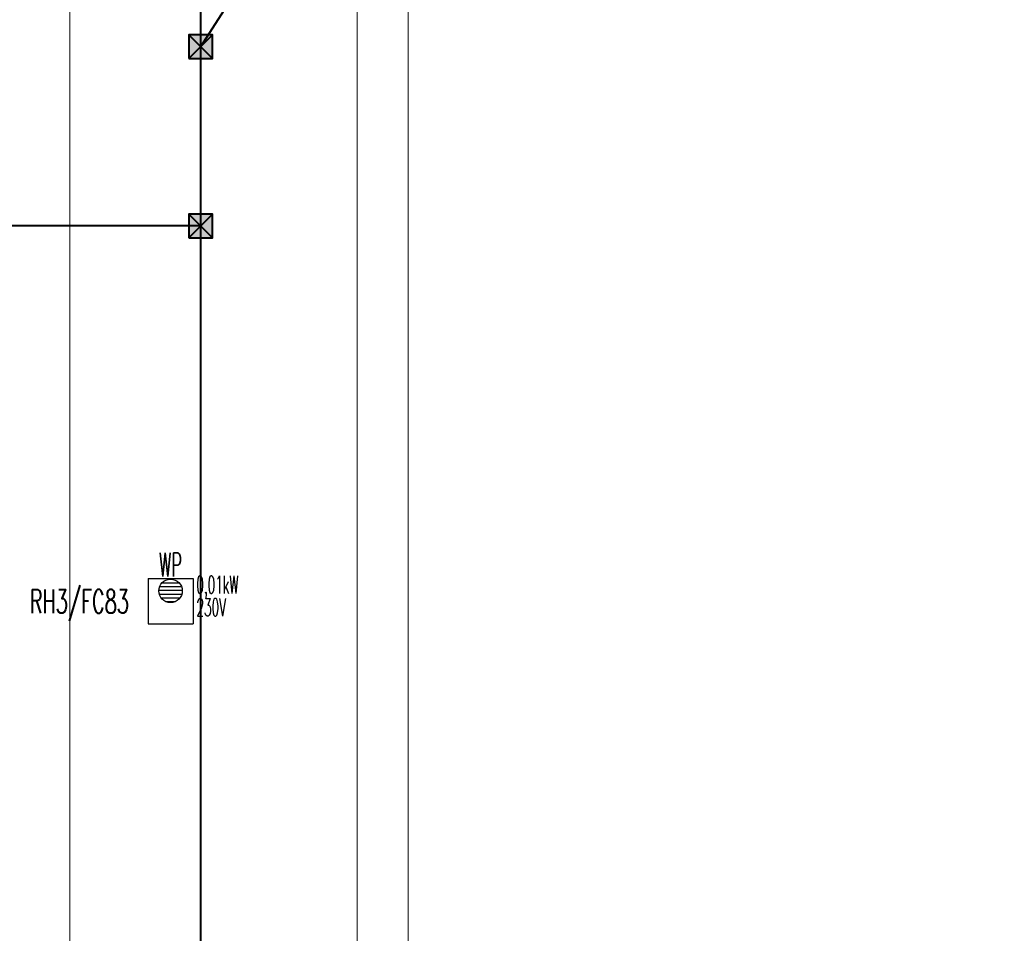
# Model space of a CAD drawing. Header units: millimetres. Extents: x -7955266 to 72030, y -46136 to 9299934.
# Tile 130 of 203: x -5002097 to -4985360, y 6499404 to 6514933. Entities that reach past the tile are written whole.
import ezdxf
from ezdxf.enums import TextEntityAlignment as Align

# ---------------------------------------------------------------- set-up
doc = ezdxf.new("R2010")
doc.units = ezdxf.units.MM
doc.header["$LTSCALE"] = 10
for name, color, linetype, lineweight in [('!XREF', 8, 'Continuous', 5), ('BMS_urzadzenia_nr_obw_magistrala', 140, 'Continuous', 13), ('BMS_urzadzenia_WE_WY', 30, 'Continuous', 20), ('IE_ATRYBUTY_ BLOCK_1', 7, 'Continuous', 25), ('IE_ATRYBUTY_ BLOCK_2', 7, 'Continuous', 18), ('IE_urzadzenia', 30, 'Continuous', 25), ('IE_urzadzenia_nr_obw', 94, 'Continuous', 20), ('IE_zwody', 140, 'Continuous', 40), ('XREF_E_PRZ24002_rzut dachu$0$0-DACH-ISTN', 8, 'Continuous', 5), ('XREF_E_PRZ24002_rzut dachu$0$DO-HALA-WYMIAR', 8, 'Continuous', 5)]:
    doc.layers.add(name, color=color, linetype=linetype, lineweight=lineweight)
doc.styles.add('ROMANS', font='romans.shx', dxfattribs={"width": 0.8})
doc.styles.add('XREF_E_PRZ24002_rzut dachu$0$CP_ATTR', font='ROMANS.SHX')
doc.styles.add('XREF_E_PRZ24002_rzut dachu$0$ROMANS', font='romans.shx', dxfattribs={"width": 0.8})
doc.dimstyles.new('XREF_E_PRZ24002_rzut dachu$0$STANDARD', dxfattribs={"dimscale": 1.4, "dimtxt": 21, "dimasz": 0.5, "dimexe": 0.2, "dimexo": 0.1, "dimgap": 6, "dimtad": 1, "dimdec": 1, "dimrnd": 0.5, "dimzin": 12, "dimdsep": 46, "dimtxsty": 'XREF_E_PRZ24002_rzut dachu$0$ROMANS', "dimblk1": 'XREF_E_PRZ24002_rzut dachu$0$Q', "dimblk2": 'XREF_E_PRZ24002_rzut dachu$0$Q', "dimsah": 1, "dimcen": 0.5, "dimse1": 1, "dimse2": 1, "dimclrd": 8, "dimclre": 8, "dimclrt": 7, "dimadec": 0, "dimazin": 0, "dimtfac": 1, "dimtdec": 1, "dimtix": 1, "dimtmove": 2, "dimatfit": 3, "dimldrblk": 'XREF_E_PRZ24002_rzut dachu$0$Q', "dimfxl": 1, "dimtolj": 1, "dimtzin": 12, "dimarcsym": 0})

# ---------------------------------------------------------------- blocks, each defined once
blk = doc.blocks.new('XREF_E_PRZ24002_rzut dachu$0$Q')
for p, q in [((0, 19.99999999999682), (0, -20.00000000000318)), ((10.60660171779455, 10.60660171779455), (-10.60660171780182, -10.60660171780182))]:
    blk.add_line(p, q)
blk = doc.blocks.new('*D261')
at = {"layer": 'XREF_E_PRZ24002_rzut dachu$0$DO-HALA-WYMIAR', "color": 8, "lineweight": -2, "transparency": 16777216}
blk.add_line((-257859.8825649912, 268402.330293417), (-257859.8825649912, 250444.333913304), dxfattribs=at)
at = {"layer": 'XREF_E_PRZ24002_rzut dachu$0$DO-HALA-WYMIAR', "color": 8, "linetype": 'ByBlock', "lineweight": -2, "transparency": 16777216}
for p, rotation in [((-257859.8825649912, 268403.330293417), 90), ((-257859.8825649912, 250443.333913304), 270)]:
    blk.add_blockref('XREF_E_PRZ24002_rzut dachu$0$Q', p, dxfattribs=dict(at, rotation=rotation))
at = {"layer": 'XREF_E_PRZ24002_rzut dachu$0$DO-HALA-WYMIAR', "color": 7, "transparency": 16777216, "insert": (-257892.8825649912, 259423.3321033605), "char_height": 42, "attachment_point": 5, "rotation": 90, "style": 'XREF_E_PRZ24002_rzut dachu$0$ROMANS'}
blk.add_mtext('\\A1;17960', dxfattribs=at)
blk = doc.blocks.new('*D267')
at = {"layer": 'XREF_E_PRZ24002_rzut dachu$0$DO-HALA-WYMIAR', "color": 8, "lineweight": -2, "transparency": 16777216}
blk.add_line((-258434.8564926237, 250484.3338959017), (-258434.8564926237, 268362.330293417), dxfattribs=at)
at = {"layer": 'XREF_E_PRZ24002_rzut dachu$0$DO-HALA-WYMIAR', "color": 8, "linetype": 'ByBlock', "lineweight": -2, "transparency": 16777216}
for p, rotation in [((-258434.8564926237, 268363.330293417), 90), ((-258434.8564926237, 250483.3338959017), 270)]:
    blk.add_blockref('XREF_E_PRZ24002_rzut dachu$0$Q', p, dxfattribs=dict(at, rotation=rotation))
at = {"layer": 'XREF_E_PRZ24002_rzut dachu$0$DO-HALA-WYMIAR', "color": 7, "transparency": 16777216, "insert": (-258467.8564926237, 259400.5171829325), "char_height": 42, "attachment_point": 5, "rotation": 90, "style": 'XREF_E_PRZ24002_rzut dachu$0$ROMANS'}
blk.add_mtext('\\A1;17880', dxfattribs=at)
blk = doc.blocks.new('*D315')
at = {"layer": 'XREF_E_PRZ24002_rzut dachu$0$DO-HALA-WYMIAR', "color": 8, "lineweight": -2, "transparency": 16777216}
blk.add_line((-257946.6706983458, 259048.3302132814), (-257946.6706983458, 250481.3302964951), dxfattribs=at)
at = {"layer": 'XREF_E_PRZ24002_rzut dachu$0$DO-HALA-WYMIAR', "color": 8, "linetype": 'ByBlock', "lineweight": -2, "transparency": 16777216}
for p, rotation in [((-257946.6706983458, 259049.3302132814), 90), ((-257946.6706983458, 250480.3302964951), 270)]:
    blk.add_blockref('XREF_E_PRZ24002_rzut dachu$0$Q', p, dxfattribs=dict(at, rotation=rotation))
at = {"layer": 'XREF_E_PRZ24002_rzut dachu$0$DO-HALA-WYMIAR', "color": 7, "transparency": 16777216, "insert": (-257979.6706983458, 254764.8302548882), "char_height": 42, "attachment_point": 5, "rotation": 90, "style": 'XREF_E_PRZ24002_rzut dachu$0$ROMANS'}
blk.add_mtext('\\A1;8569', dxfattribs=at)
blk = doc.blocks.new('urzadzenie_wpust dachowy')
h = blk.add_hatch()
h.set_pattern_fill('ANSI31', color=256, scale=10, angle=315, style=0)
h.set_pattern_definition([(0, (2.509104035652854e-14, -297.4502871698), (1.06581410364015e-14, 31.75), [])])
edge = h.paths.add_edge_path()
edge.add_arc((-0.6406207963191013, -104.321014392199), 100, 0, 360)
for p, q in [((-191.9349323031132, 0), (191.9349323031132, 0)), ((-191.9349323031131, 0), (-191.9349323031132, -384)), ((191.9349323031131, 0), (191.9349323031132, -384)), ((-191.9349323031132, -384), (191.9349323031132, -384))]:
    blk.add_line(p, q)
blk.add_circle((-0.6406207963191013, -104.321014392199), 100)
at = {"layer": 'BMS_urzadzenia_nr_obw_magistrala', "style": 'ROMANS', "width": 0.5, "flags": 8}
blk.add_attdef('ADR_BMS', (238.6098668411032, -152.5362144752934), '', height=150, dxfattribs=at)
at = {"layer": 'BMS_urzadzenia_WE_WY', "style": 'ROMANS', "width": 0.5, "flags": 8}
blk.add_attdef('BMS_WE_WY', (238.6098668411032, -357.6282089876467), '', height=150, dxfattribs=at)
at = {"layer": 'IE_ATRYBUTY_ BLOCK_1', "style": 'ROMANS', "width": 0.5, "flags": 8}
blk.add_attdef('TYP', text='', height=200, dxfattribs=at).set_placement((-0.6406207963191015, 17.75583003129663), align=Align.CENTER)
at = {"layer": 'IE_ATRYBUTY_ BLOCK_2', "style": 'ROMANS', "width": 0.5, "flags": 8}
for tag, p in [('OPIS1', (-0.6406207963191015, -365.7651066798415)), ('OPIS2', (-0.6406207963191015, -758.8136129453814))]:
    blk.add_attdef(tag, text='', height=150, dxfattribs=at).set_placement(p, align=Align.CENTER)
at = {"layer": 'IE_urzadzenia_nr_obw', "style": 'ROMANS', "width": 0.5, "flags": 8}
blk.add_attdef('NR_OBW', text='', height=150, dxfattribs=at).set_placement((-0.640620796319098, -569.9949141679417), align=Align.CENTER)
blk = doc.blocks.new('przewody_odprowadzajace')
h = blk.add_hatch(color=256)
h.dxf.hatch_style = 1
h.paths.add_polyline_path([(580.7397828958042, 987.3926676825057), (620.7513559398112, 961.5625880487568), (813.5496950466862, 1260.213035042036)])
h.paths.add_polyline_path([(660.7629289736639, 935.7325084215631), (813.5496950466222, 1260.213035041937), (620.7513559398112, 961.5625880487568)])
for p, q in [((0, 0), (813.5496950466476, 1260.213035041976)), ((813.5496950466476, 1260.21303504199), (580.7397828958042, 987.3926676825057)), ((813.5496950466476, 1260.21303504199), (660.7629289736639, 935.7325084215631)), ((580.7397828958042, 987.3926676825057), (660.7629289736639, 935.7325084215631))]:
    blk.add_line(p, q)
blk.add_lwpolyline([(577.4624850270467, 341.3752750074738), (740.1724240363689, 593.4178820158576), (488.1298170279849, 756.1278210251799), (325.4198780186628, 504.0852140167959)], close=True)
at = {"layer": 'IE_ATRYBUTY_ BLOCK_1', "style": 'ROMANS', "width": 0.7, "flags": 8}
blk.add_attdef('TYP', text='', height=200, rotation=57.15511997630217, dxfattribs=at).set_placement((532.7961510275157, 548.7515480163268), align=Align.MIDDLE_CENTER)
at = {"layer": 'IE_ATRYBUTY_ BLOCK_2', "style": 'ROMANS', "width": 0.6, "flags": 8}
for tag, p in [('OPIS1', (931.7333529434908, 919.4383499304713)), ('OPIS2', (931.7333529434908, 719.4383499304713))]:
    blk.add_attdef(tag, text='', height=150, dxfattribs=at).set_placement(p, align=Align.CENTER)
blk = doc.blocks.new('polaczenie_skrecane')
blk.add_hatch(color=256).paths.add_polyline_path([(-100.2917648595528, -100.2917648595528), (99.70823514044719, -100.2917648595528), (99.70823514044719, 99.70823514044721), (-100.2917648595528, 99.70823514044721)])
for p, q in [((99.70823514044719, -100.2917648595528), (-100.2917648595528, 99.70823514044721)), ((99.70823514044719, 99.70823514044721), (-100.2917648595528, -100.2917648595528))]:
    blk.add_line(p, q)
blk.add_lwpolyline([(-100.2917648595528, -100.2917648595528), (99.70823514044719, -100.2917648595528), (99.70823514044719, 99.70823514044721), (-100.2917648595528, 99.70823514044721)], close=True)
at = {"layer": 'IE_ATRYBUTY_ BLOCK_1', "style": 'ROMANS', "width": 0.7, "flags": 8}
blk.add_attdef('TYP', text='', height=200, dxfattribs=at).set_placement((-0.2917648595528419, 119.6167062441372), align=Align.CENTER)
at = {"layer": 'IE_ATRYBUTY_ BLOCK_2', "style": 'ROMANS', "width": 0.6, "flags": 8}
for tag, p in [('OPIS1', (-0.2917648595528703, -273.7423123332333)), ('OPIS2', (-0.2917648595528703, -473.7423123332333))]:
    blk.add_attdef(tag, text='', height=150, dxfattribs=at).set_placement(p, align=Align.CENTER)
blk = doc.blocks.new('XREF_E_PRZ24002_rzut dachu')
at = {"layer": 'XREF_E_PRZ24002_rzut dachu$0$0-DACH-ISTN', "linetype": 'ByBlock', "style": 'XREF_E_PRZ24002_rzut dachu$0$CP_ATTR', "flags": 9}
for tag, p, height, width in [('ARTICLE', (-279644.0530858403, 267204.1877945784), 0.01000000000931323, 3.078589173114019), ('OTHER', (-279644.0530858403, 267204.1877945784), 0.01000000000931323, 3.078589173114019), ('PRODUCER', (-279644.0530858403, 267204.1877945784), 0.01000000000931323, 3.078589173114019), ('PRODUCT-TYPE', (-279644.0530858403, 267204.1877945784), 0.01000000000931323, 3.078589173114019), ('FLOW', (-279644.0530858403, 267204.1877945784), 0.01000000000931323, 3.078589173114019), ('NAME', (-279644.0530858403, 267204.1877945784), 0.01000000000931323, 3.078589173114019), ('ARTICLE', (-279398.180961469, 267206.1877945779), 0.01000000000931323, 2.430115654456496), ('OTHER', (-279398.180961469, 267206.1877945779), 0.01000000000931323, 2.430115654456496), ('PRODUCER', (-279398.180961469, 267206.1877945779), 0.01000000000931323, 2.430115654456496), ('PRODUCT-TYPE', (-279398.180961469, 267206.1877945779), 0.01000000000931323, 2.430115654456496), ('FLOW', (-279398.180961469, 267206.1877945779), 0.01000000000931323, 2.430115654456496), ('NAME', (-279398.180961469, 267206.1877945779), 0.01000000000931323, 2.430115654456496), ('ARTICLE', (-279880.8174823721, 267079.3296396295), 0.01000000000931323, 0.5206439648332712), ('OTHER', (-279880.8174823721, 267079.3296396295), 0.01000000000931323, 0.5206439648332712), ('PRODUCER', (-279880.8174823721, 267079.3296396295), 0.01000000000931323, 0.5206439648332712), ('PRODUCT-TYPE', (-279880.8174823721, 267079.3296396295), 0.01000000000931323, 0.5206439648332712), ('FLOW', (-279880.8174823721, 267079.3296396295), 0.01000000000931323, 0.5206439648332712), ('NAME', (-279880.8174823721, 267079.3296396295), 0.01000000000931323, 0.5206439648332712), ('ARTICLE', (-279828.7530858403, 267079.3296396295), 0.0001000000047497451, 0.9999999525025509), ('OTHER', (-279828.7530858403, 267079.3296396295), 0.0001000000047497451, 0.9999999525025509), ('NAME', (-279828.7530858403, 267079.3296396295), 0.0001000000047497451, 0.9999999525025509), ('PRODUCER', (-279828.7530858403, 267079.3296396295), 0.0001000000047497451, 0.9999999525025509), ('PRODUCT-TYPE', (-279828.7530858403, 267079.3296396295), 0.0001000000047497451, 0.9999999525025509), ('FLOW', (-279828.7530858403, 267079.3296396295), 0.0001000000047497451, 0.9999999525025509), ('ARTICLE', (-279558.1809614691, 266590.1117869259), 0.0001000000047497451, 0.9999999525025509), ('NAME', (-279558.1809614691, 266590.1117869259), 0.0001000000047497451, 0.9999999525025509), ('PRODUCER', (-279558.1809614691, 266590.1117869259), 0.0001000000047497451, 0.9999999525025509), ('PRODUCT-TYPE', (-279558.1809614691, 266590.1117869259), 0.0001000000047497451, 0.9999999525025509), ('FLOW', (-279558.1809614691, 266590.1117869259), 0.0001000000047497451, 0.9999999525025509), ('OTHER', (-279558.1809614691, 266590.1117869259), 0.0001000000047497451, 0.9999999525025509), ('ARTICLE', (-280739.2665486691, 251288.9125331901), 0.0001000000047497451, 0.9999999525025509), ('OTHER', (-280739.2665486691, 251288.9125331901), 0.0001000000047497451, 0.9999999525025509), ('NAME', (-280739.2665486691, 251288.9125331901), 0.0001000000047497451, 0.9999999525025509), ('PRODUCER', (-280739.2665486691, 251288.9125331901), 0.0001000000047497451, 0.9999999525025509), ('PRODUCT-TYPE', (-280739.2665486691, 251288.9125331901), 0.0001000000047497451, 0.9999999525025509), ('FLOW', (-280739.2665486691, 251288.9125331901), 0.0001000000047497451, 0.9999999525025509), ('ARTICLE', (-280605.6504863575, 251288.9125333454), 0.0001000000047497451, 0.9999999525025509), ('OTHER', (-280605.6504863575, 251288.9125333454), 0.0001000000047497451, 0.9999999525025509), ('PRODUCER', (-280605.6504863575, 251288.9125333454), 0.0001000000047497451, 0.9999999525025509), ('PRODUCT-TYPE', (-280605.6504863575, 251288.9125333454), 0.0001000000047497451, 0.9999999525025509), ('FLOW', (-280605.6504863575, 251288.9125333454), 0.0001000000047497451, 0.9999999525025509), ('NAME', (-280605.6504863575, 251288.9125333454), 0.0001000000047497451, 0.9999999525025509), ('ARTICLE', (-279957.3813551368, 251288.9125333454), 0.0001000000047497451, 0.9999999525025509), ('OTHER', (-279957.3813551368, 251288.9125333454), 0.0001000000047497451, 0.9999999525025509), ('PRODUCER', (-279957.3813551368, 251288.9125333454), 0.0001000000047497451, 0.9999999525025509), ('PRODUCT-TYPE', (-279957.3813551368, 251288.9125333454), 0.0001000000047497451, 0.9999999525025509), ('FLOW', (-279957.3813551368, 251288.9125333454), 0.0001000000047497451, 0.9999999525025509), ('NAME', (-279957.3813551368, 251288.9125333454), 0.0001000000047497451, 0.9999999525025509)]:
    blk.add_attdef(tag, p, '', height=height, dxfattribs=dict(at, width=width))
for tag, p, height, rotation, width in [('PRODUCT-TYPE', (-279196.1941682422, 267204.1877945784), 0.0001000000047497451, 180, 0.9999999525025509), ('PRODUCER', (-279196.1941682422, 267204.1877945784), 0.0001000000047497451, 180, 0.9999999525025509), ('ARTICLE', (-279196.1941682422, 267204.1877945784), 0.0001000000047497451, 180, 0.9999999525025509), ('OTHER', (-279196.1941682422, 267204.1877945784), 0.0001000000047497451, 180, 0.9999999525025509), ('FLOW', (-279196.1941682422, 267204.1877945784), 0.0001000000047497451, 180, 0.9999999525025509), ('NAME', (-279196.1941682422, 267204.1877945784), 0.0001000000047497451, 180, 0.9999999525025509), ('PRODUCT-TYPE', (-279109.0746550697, 267204.1877945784), 0.01500000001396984, 180, 0.580796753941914), ('PRODUCER', (-279109.0746550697, 267204.1877945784), 0.01500000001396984, 180, 0.580796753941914), ('ARTICLE', (-279109.0746550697, 267204.1877945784), 0.01500000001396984, 180, 0.580796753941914), ('OTHER', (-279109.0746550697, 267204.1877945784), 0.01500000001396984, 180, 0.580796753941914), ('FLOW', (-279109.0746550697, 267204.1877945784), 0.01500000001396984, 180, 0.580796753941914), ('NAME', (-279109.0746550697, 267204.1877945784), 0.01500000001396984, 180, 0.580796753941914), ('PRODUCT-TYPE', (-279015.1693957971, 267206.1877945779), 0.0001000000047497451, 180, 0.9999999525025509), ('PRODUCER', (-279015.1693957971, 267206.1877945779), 0.0001000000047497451, 180, 0.9999999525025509), ('ARTICLE', (-279015.1693957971, 267206.1877945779), 0.0001000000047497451, 180, 0.9999999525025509), ('OTHER', (-279015.1693957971, 267206.1877945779), 0.0001000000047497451, 180, 0.9999999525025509), ('FLOW', (-279015.1693957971, 267206.1877945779), 0.0001000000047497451, 180, 0.9999999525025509), ('NAME', (-279015.1693957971, 267206.1877945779), 0.0001000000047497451, 180, 0.9999999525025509), ('PRODUCT-TYPE', (-278926.2246551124, 267206.1877945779), 0.01500000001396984, 180, 0.5929649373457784), ('PRODUCER', (-278926.2246551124, 267206.1877945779), 0.01500000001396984, 180, 0.5929649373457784), ('ARTICLE', (-278926.2246551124, 267206.1877945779), 0.01500000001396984, 180, 0.5929649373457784), ('OTHER', (-278926.2246551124, 267206.1877945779), 0.01500000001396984, 180, 0.5929649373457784), ('FLOW', (-278926.2246551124, 267206.1877945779), 0.01500000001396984, 180, 0.5929649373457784), ('NAME', (-278926.2246551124, 267206.1877945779), 0.01500000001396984, 180, 0.5929649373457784), ('PRODUCT-TYPE', (-281343.2630320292, 251313.1625331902), 0.0001000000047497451, 180, 0.9999999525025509), ('PRODUCER', (-281343.2630320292, 251313.1625331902), 0.0001000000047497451, 180, 0.9999999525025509), ('ARTICLE', (-281343.2630320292, 251313.1625331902), 0.0001000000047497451, 180, 0.9999999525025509), ('OTHER', (-281343.2630320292, 251313.1625331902), 0.0001000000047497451, 180, 0.9999999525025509), ('NAME', (-281343.2630320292, 251313.1625331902), 0.0001000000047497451, 180, 0.9999999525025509), ('FLOW', (-281343.2630320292, 251313.1625331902), 0.0001000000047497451, 180, 0.9999999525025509), ('PRODUCT-TYPE', (-281440.062336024, 251297.5069951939), 9.999998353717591e-05, 135, 1.000000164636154), ('PRODUCER', (-281440.062336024, 251297.5069951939), 9.999998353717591e-05, 135, 1.000000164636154), ('ARTICLE', (-281440.062336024, 251297.5069951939), 9.999998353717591e-05, 135, 1.000000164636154), ('OTHER', (-281440.062336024, 251297.5069951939), 9.999998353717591e-05, 135, 1.000000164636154), ('FLOW', (-281440.062336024, 251297.5069951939), 9.999998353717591e-05, 135, 1.000000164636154), ('NAME', (-281440.062336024, 251297.5069951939), 9.999998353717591e-05, 135, 1.000000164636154), ('PRODUCT-TYPE', (-281127.8785464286, 251288.9125331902), 0.0001000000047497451, 180, 0.9999999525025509), ('PRODUCER', (-281127.8785464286, 251288.9125331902), 0.0001000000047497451, 180, 0.9999999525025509), ('ARTICLE', (-281127.8785464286, 251288.9125331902), 0.0001000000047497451, 180, 0.9999999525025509), ('OTHER', (-281127.8785464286, 251288.9125331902), 0.0001000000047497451, 180, 0.9999999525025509), ('NAME', (-281127.8785464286, 251288.9125331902), 0.0001000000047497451, 180, 0.9999999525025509), ('FLOW', (-281127.8785464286, 251288.9125331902), 0.0001000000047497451, 180, 0.9999999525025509), ('ARTICLE', (-281411.2902044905, 251268.7348636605), 9.999998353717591e-05, 315, 1.000000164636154), ('NAME', (-281411.2902044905, 251268.7348636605), 9.999998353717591e-05, 315, 1.000000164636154), ('PRODUCER', (-281411.2902044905, 251268.7348636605), 9.999998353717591e-05, 315, 1.000000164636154), ('PRODUCT-TYPE', (-281411.2902044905, 251268.7348636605), 9.999998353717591e-05, 315, 1.000000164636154), ('FLOW', (-281411.2902044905, 251268.7348636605), 9.999998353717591e-05, 315, 1.000000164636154), ('OTHER', (-281411.2902044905, 251268.7348636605), 9.999998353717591e-05, 315, 1.000000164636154)]:
    blk.add_attdef(tag, p, '', height=height, rotation=rotation, dxfattribs=dict(at, width=width))
at = {"layer": 'XREF_E_PRZ24002_rzut dachu$0$0-DACH-ISTN', "linetype": 'ByBlock', "style": 'XREF_E_PRZ24002_rzut dachu$0$CP_ATTR', "text_generation_flag": 4, "width": 0.9999999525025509, "flags": 9}
for tag, p, rotation in [('PRODUCT-TYPE', (-279463.180961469, 267141.1877945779), 90), ('PRODUCER', (-279463.180961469, 267141.1877945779), 90), ('ARTICLE', (-279463.180961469, 267141.1877945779), 90), ('OTHER', (-279463.180961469, 267141.1877945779), 90), ('NAME', (-279463.180961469, 267141.1877945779), 90), ('FLOW', (-279463.180961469, 267141.1877945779), 90), ('PRODUCT-TYPE', (-281127.8785464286, 251288.9125331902), 180), ('PRODUCER', (-281127.8785464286, 251288.9125331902), 180), ('ARTICLE', (-281127.8785464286, 251288.9125331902), 180), ('OTHER', (-281127.8785464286, 251288.9125331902), 180), ('NAME', (-281127.8785464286, 251288.9125331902), 180), ('FLOW', (-281127.8785464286, 251288.9125331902), 180)]:
    blk.add_attdef(tag, p, '', height=0.0001000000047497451, rotation=rotation, dxfattribs=at)
at = {"layer": 'XREF_E_PRZ24002_rzut dachu$0$0-DACH-ISTN', "linetype": 'ByBlock', "style": 'XREF_E_PRZ24002_rzut dachu$0$CP_ATTR', "flags": 9}
for tag, p, height, rotation in [('PRODUCT-TYPE', (-279586.6821856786, 266526.1853309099), 0.002500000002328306, 180), ('PRODUCER', (-279586.6821856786, 266526.1853309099), 0.002500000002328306, 180), ('ARTICLE', (-279586.6821856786, 266526.1853309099), 0.002500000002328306, 180), ('OTHER', (-279586.6821856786, 266526.1853309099), 0.002500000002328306, 180), ('FLOW', (-279586.6821856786, 266526.1853309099), 0.002500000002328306, 180), ('NAME', (-279586.6821856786, 266526.1853309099), 0.002500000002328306, 180), ('ARTICLE', (-281440.062336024, 251297.5069951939), 0.0001, 315), ('NAME', (-281440.062336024, 251297.5069951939), 0.0001, 315), ('PRODUCER', (-281440.062336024, 251297.5069951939), 0.0001, 315), ('PRODUCT-TYPE', (-281440.062336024, 251297.5069951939), 0.0001, 315), ('FLOW', (-281440.062336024, 251297.5069951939), 0.0001, 315), ('OTHER', (-281440.062336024, 251297.5069951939), 0.0001, 315), ('PRODUCT-TYPE', (-281117.0976194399, 251288.9125331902), 0.0001, 180), ('PRODUCER', (-281117.0976194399, 251288.9125331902), 0.0001, 180), ('ARTICLE', (-281117.0976194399, 251288.9125331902), 0.0001, 180), ('OTHER', (-281117.0976194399, 251288.9125331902), 0.0001, 180), ('FLOW', (-281117.0976194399, 251288.9125331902), 0.0001, 180), ('NAME', (-281117.0976194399, 251288.9125331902), 0.0001, 180), ('PRODUCT-TYPE', (-280739.2665486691, 251288.9125331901), 0.0001, 180), ('PRODUCER', (-280739.2665486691, 251288.9125331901), 0.0001, 180), ('ARTICLE', (-280739.2665486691, 251288.9125331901), 0.0001, 180), ('OTHER', (-280739.2665486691, 251288.9125331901), 0.0001, 180), ('FLOW', (-280739.2665486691, 251288.9125331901), 0.0001, 180), ('NAME', (-280739.2665486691, 251288.9125331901), 0.0001, 180), ('PRODUCT-TYPE', (-279957.3813551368, 251288.9125333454), 0.0001, 180), ('PRODUCER', (-279957.3813551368, 251288.9125333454), 0.0001, 180), ('ARTICLE', (-279957.3813551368, 251288.9125333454), 0.0001, 180), ('OTHER', (-279957.3813551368, 251288.9125333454), 0.0001, 180), ('FLOW', (-279957.3813551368, 251288.9125333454), 0.0001, 180), ('NAME', (-279957.3813551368, 251288.9125333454), 0.0001, 180)]:
    blk.add_attdef(tag, p, '', height=height, rotation=rotation, dxfattribs=at)
at = {"layer": 'XREF_E_PRZ24002_rzut dachu$0$0-DACH-ISTN', "linetype": 'ByBlock', "style": 'XREF_E_PRZ24002_rzut dachu$0$CP_ATTR'}
for tag, p, height, flags in [('VAL', (-281520.0315226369, 251451.2538443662), 5e-05, 1), ('NAME', (-281520.0315226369, 251451.2537995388), 5e-05, 1), ('FLOW', (-281520.031525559, 251451.2537610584), 5e-05, 1), ('CHARACTER', (-281520.031525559, 251451.2537214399), 5e-05, 1), ('TEMPERATURE', (-281520.031525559, 251451.253674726), 5e-05, 1), ('NUMBER', (-281520.031525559, 251451.2536351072), 5e-05, 1), ('PRODUCT-TYPE', (-281520.031525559, 251451.2535913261), 5e-05, 1), ('ORDER-NO', (-281520.031525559, 251451.2535455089), 5e-05, 1), ('H', (-281520.0313761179, 251451.2537995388), 5e-05, 1), ('PN', (-281520.0313331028, 251451.2537995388), 5e-05, 1), ('PRODUCER', (-281520.0313379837, 251451.2537610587), 5e-05, 1), ('VOLTAGE', (-281520.0312765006, 251451.253632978), 5e-05, 1), ('ARTICLE', (-281520.0312587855, 251451.2538079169), 5e-05, 1), ('WEIGHT', (-281520.0312379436, 251451.2537194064), 5e-05, 1), ('GROUP', (-281520.0312306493, 251451.2536756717), 5e-05, 1), ('POWER', (-281520.0312296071, 251451.2535403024), 5e-05, 1), ('DN', (-281520.0311316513, 251451.2535850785), 5e-05, 1), ('ARTICLE', (-281343.2630320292, 251313.1625331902), 0.0001, 9), ('NAME', (-281343.2630320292, 251313.1625331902), 0.0001, 9), ('PRODUCER', (-281343.2630320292, 251313.1625331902), 0.0001, 9), ('PRODUCT-TYPE', (-281343.2630320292, 251313.1625331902), 0.0001, 9), ('FLOW', (-281343.2630320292, 251313.1625331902), 0.0001, 9), ('OTHER', (-281343.2630320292, 251313.1625331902), 0.0001, 9), ('ARTICLE', (-281127.8785464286, 251288.9125331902), 0.0001, 9), ('OTHER', (-281127.8785464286, 251288.9125331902), 0.0001, 9), ('NAME', (-281127.8785464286, 251288.9125331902), 0.0001, 9), ('PRODUCER', (-281127.8785464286, 251288.9125331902), 0.0001, 9), ('PRODUCT-TYPE', (-281127.8785464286, 251288.9125331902), 0.0001, 9), ('FLOW', (-281127.8785464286, 251288.9125331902), 0.0001, 9), ('ARTICLE', (-280750.0474756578, 251288.9125331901), 0.0001, 9), ('OTHER', (-280750.0474756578, 251288.9125331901), 0.0001, 9), ('NAME', (-280750.0474756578, 251288.9125331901), 0.0001, 9), ('PRODUCER', (-280750.0474756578, 251288.9125331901), 0.0001, 9), ('PRODUCT-TYPE', (-280750.0474756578, 251288.9125331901), 0.0001, 9), ('FLOW', (-280750.0474756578, 251288.9125331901), 0.0001, 9), ('ARTICLE', (-280647.2665486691, 251288.9125333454), 0.0001, 9), ('OTHER', (-280647.2665486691, 251288.9125333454), 0.0001, 9), ('PRODUCER', (-280647.2665486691, 251288.9125333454), 0.0001, 9), ('PRODUCT-TYPE', (-280647.2665486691, 251288.9125333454), 0.0001, 9), ('FLOW', (-280647.2665486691, 251288.9125333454), 0.0001, 9), ('NAME', (-280647.2665486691, 251288.9125333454), 0.0001, 9), ('ARTICLE', (-281393.6125349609, 251261.4125331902), 0.0001, 9), ('OTHER', (-281393.6125349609, 251261.4125331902), 0.0001, 9), ('NAME', (-281393.6125349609, 251261.4125331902), 0.0001, 9), ('PRODUCER', (-281393.6125349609, 251261.4125331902), 0.0001, 9), ('PRODUCT-TYPE', (-281393.6125349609, 251261.4125331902), 0.0001, 9), ('FLOW', (-281393.6125349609, 251261.4125331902), 0.0001, 9), ('VAL', (-281345.5026802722, 250753.9798198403), 5e-05, 1), ('FLOW', (-281345.5026831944, 250753.9797365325), 5e-05, 1), ('CHARACTER', (-281345.5026831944, 250753.979696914), 5e-05, 1), ('TEMPERATURE', (-281345.5026831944, 250753.9796502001), 5e-05, 1), ('NUMBER', (-281345.5026831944, 250753.9796105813), 5e-05, 1), ('PRODUCT-TYPE', (-281345.5026831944, 250753.9795668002), 5e-05, 1), ('ORDER-NO', (-281345.5026831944, 250753.979520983), 5e-05, 1), ('NAME', (-281345.5026802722, 250753.9797750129), 5e-05, 1), ('H', (-281345.5025337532, 250753.9797750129), 5e-05, 1), ('PRODUCER', (-281345.5024956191, 250753.9797365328), 5e-05, 1), ('PN', (-281345.5024907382, 250753.9797750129), 5e-05, 1), ('VOLTAGE', (-281345.5024341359, 250753.9796084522), 5e-05, 1), ('ARTICLE', (-281345.5024164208, 250753.979783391), 5e-05, 1), ('WEIGHT', (-281345.502395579, 250753.9796948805), 5e-05, 1), ('GROUP', (-281345.5023882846, 250753.9796511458), 5e-05, 1), ('POWER', (-281345.5023872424, 250753.9795157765), 5e-05, 1), ('DN', (-281345.5022892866, 250753.9795605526), 5e-05, 1)]:
    blk.add_attdef(tag, p, '', height=height, dxfattribs=dict(at, flags=flags))
at = {"layer": 'XREF_E_PRZ24002_rzut dachu$0$0-DACH-ISTN', "linetype": 'ByBlock', "style": 'XREF_E_PRZ24002_rzut dachu$0$CP_ATTR', "text_generation_flag": 4, "width": 0.9999999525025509, "flags": 9}
for tag in ['ARTICLE', 'OTHER', 'NAME', 'PRODUCER', 'PRODUCT-TYPE', 'FLOW']:
    blk.add_attdef(tag, (-280739.2665486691, 251288.9125331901), '', height=0.0001000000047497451, dxfattribs=at)
at = {"layer": 'XREF_E_PRZ24002_rzut dachu$0$0-DACH-ISTN', "linetype": 'ByBlock', "style": 'XREF_E_PRZ24002_rzut dachu$0$CP_ATTR', "flags": 9}
for tag, p in [('ORDER-NO', (-280584.3265687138, 251288.164607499)), ('PRODUCER', (-280584.3261833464, 251288.1600992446)), ('GROUP', (-280584.325503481, 251288.175978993)), ('PRODUCT-TYPE', (-280584.3255588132, 251288.1688363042)), ('ARTICLE', (-280584.3252772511, 251288.172336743)), ('NUMBER', (-280584.3250538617, 251288.1795038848)), ('NAME', (-280584.3246751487, 251288.1836389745)), ('TEMPERATURE', (-280584.3145761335, 251288.183491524)), ('FLOW', (-280584.3121592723, 251288.1757186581)), ('CHARACTER', (-280584.3112939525, 251288.172636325)), ('VOLTAGE', (-280584.3065077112, 251288.1607085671)), ('POWER', (-280584.3058639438, 251288.164694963)), ('OTHER', (-280584.3046278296, 251288.179787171)), ('DN', (-280584.2994389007, 251288.1689706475)), ('PN', (-280584.2991510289, 251288.1761193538))]:
    blk.add_attdef(tag, text='', height=0.002, dxfattribs=at).set_placement(p, align=Align.MIDDLE_LEFT)
for tag, height, width, p in [('ORDER-NO', 0.001574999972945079, 1.000000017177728, (-279928.7762760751, 251288.3235417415)), ('PRODUCER', 0.00157500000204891, 0.999999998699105, (-279928.775972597, 251288.3199914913)), ('GROUP', 0.00157500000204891, 0.999999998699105, (-279928.775437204, 251288.332496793)), ('PRODUCT-TYPE', 0.00157500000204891, 0.999999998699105, (-279928.7754807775, 251288.3268719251)), ('ARTICLE', 0.00157500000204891, 0.999999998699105, (-279928.7752590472, 251288.3296285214)), ('NUMBER', 0.00157500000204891, 0.999999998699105, (-279928.7750831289, 251288.3352726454)), ('NAME', 0.00157500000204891, 0.999999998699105, (-279928.7747848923, 251288.3385290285)), ('TEMPERATURE', 0.00157500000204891, 0.999999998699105, (-279928.7668319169, 251288.338412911)), ('FLOW', 0.00157500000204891, 0.999999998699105, (-279928.7649286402, 251288.3322917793)), ('CHARACTER', 0.00157500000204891, 0.999999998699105, (-279928.7642472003, 251288.3298644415)), ('VOLTAGE', 0.00157500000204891, 0.999999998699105, (-279928.7604780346, 251288.3204713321)), ('POWER', 0.00157500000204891, 0.999999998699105, (-279928.759971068, 251288.3236106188)), ('OTHER', 0.00157500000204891, 0.999999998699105, (-279928.7589976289, 251288.335495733)), ('DN', 0.00157500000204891, 0.999999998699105, (-279928.7549113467, 251288.3269777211)), ('PN', 0.00157500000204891, 0.999999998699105, (-279928.7546846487, 251288.3326073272))]:
    blk.add_attdef(tag, text='', height=height, dxfattribs=dict(at, width=width)).set_placement(p, align=Align.MIDDLE_LEFT)
at = {"layer": 'XREF_E_PRZ24002_rzut dachu$0$DO-HALA-WYMIAR'}
for base, p1, p2, picture, middle in [((-257859.8825649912, 250443.333913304), (-258173.1826345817, 268403.330293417, -5.044031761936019e-06), (-258173.1825840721, 250443.333913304, -5.044031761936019e-06), '*D261', (-257892.8825649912, 259423.3321033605)), ((-257946.6706983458, 250480.3302964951), (-257966.6706983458, 259049.3302132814), (-257966.6708286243, 250480.3302964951, -4.987959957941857e-06), '*D315', (-257979.6706983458, 254764.8302548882))]:
    dim = blk.add_linear_dim(base=base, p1=p1, p2=p2, angle=90, dimstyle='XREF_E_PRZ24002_rzut dachu$0$STANDARD', override={"dimscale": 2}, dxfattribs=at)
    dim.commit()
    dim.dimension.update_dxf_attribs({"geometry": picture, "text_midpoint": middle})
dim = blk.add_linear_dim(base=(-258434.8564926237, 268363.330293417), p1=(-258213.6826345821, 250483.3338959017, -5.044031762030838e-06), p2=(-258213.682634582, 268363.330293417, -5.044031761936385e-06), angle=90, dimstyle='XREF_E_PRZ24002_rzut dachu$0$STANDARD', override={"dimscale": 2}, dxfattribs=at)
dim.commit()
dim.dimension.update_dxf_attribs({"geometry": '*D267', "text_midpoint": (-258467.8564926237, 259400.5171829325), "dimtype": 160})

msp = doc.modelspace()

# ---------------------------------------------------------------- linework, layer by layer
at = {"layer": 'IE_zwody'}
for p, q in [((-4999020.732677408, 6455617.620907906, 5.607180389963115e-07), (-4999020.732677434, 6634447.620839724)), ((-4999020.732677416, 6511427.621747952, 3.857268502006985e-07), (-5071233.495068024, 6511427.62174795, 3.264817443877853e-05))]:
    msp.add_line(p, q, dxfattribs=at)

# ---------------------------------------------------------------- block references
at = {"layer": '!XREF', "xscale": 10, "yscale": 10, "zscale": 10}
msp.add_blockref('XREF_E_PRZ24002_rzut dachu', (-2416894.037204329, 3950814.317905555, 5.044031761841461e-05), dxfattribs=at)
at = {"layer": 'IE_urzadzenia'}
ref = msp.add_blockref('urzadzenie_wpust dachowy', (-4999531.38807109, 6505433.24477406), dxfattribs=dict(at, xscale=2, yscale=2, zscale=2))
ref.add_attrib('OPIS1', '0,01kW', dxfattribs={"layer": 'IE_ATRYBUTY_ BLOCK_2', "height": 300, "style": 'ROMANS', "width": 0.5, "flags": 8}).set_placement((-4998737.568245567, 6505180.25005511), align=Align.CENTER)
ref.add_attrib('OPIS2', '230V', dxfattribs={"layer": 'IE_ATRYBUTY_ BLOCK_2', "height": 300, "style": 'ROMANS', "width": 0.5, "flags": 8}).set_placement((-4998841.755114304, 6504795.408255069), align=Align.CENTER)
ref.add_attrib('TYP', 'WP', dxfattribs={"layer": 'IE_ATRYBUTY_ BLOCK_1', "height": 400, "style": 'ROMANS', "width": 0.5, "flags": 8}).set_placement((-4999532.669312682, 6505468.756434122), align=Align.CENTER)
at = {"layer": 'IE_zwody'}
ref = msp.add_blockref('przewody_odprowadzajace', (-4999020.860434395, 6514477.406425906), dxfattribs=dict(at, xscale=2, yscale=2))
ref.add_attrib('TYP', '1', dxfattribs={"layer": 'IE_ATRYBUTY_ BLOCK_1', "height": 400.0000000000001, "rotation": 57.1551199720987, "style": 'ROMANS', "width": 0.7000000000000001}).set_placement((-4997955.26813234, 6515574.909521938), align=Align.MIDDLE_CENTER)
at = {"layer": 'IE_zwody', "linetype": 'Continuous', "ltscale": 20, "xscale": 2, "yscale": 2, "zscale": 2}
for p in [(-4999021.074708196, 6514477.192152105), (-4999021.074708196, 6511427.209574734, 9.563161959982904e-09)]:
    msp.add_blockref('polaczenie_skrecane', p, dxfattribs=at)

# ---------------------------------------------------------------- texts
at = {"layer": 'IE_urzadzenia_nr_obw', "style": 'ROMANS', "width": 0.6}
msp.add_text('RH3/FC83', height=399.9999999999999, dxfattribs=at).set_placement((-5001926.992576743, 6504845.689263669))

doc.saveas('drawing.dxf')
